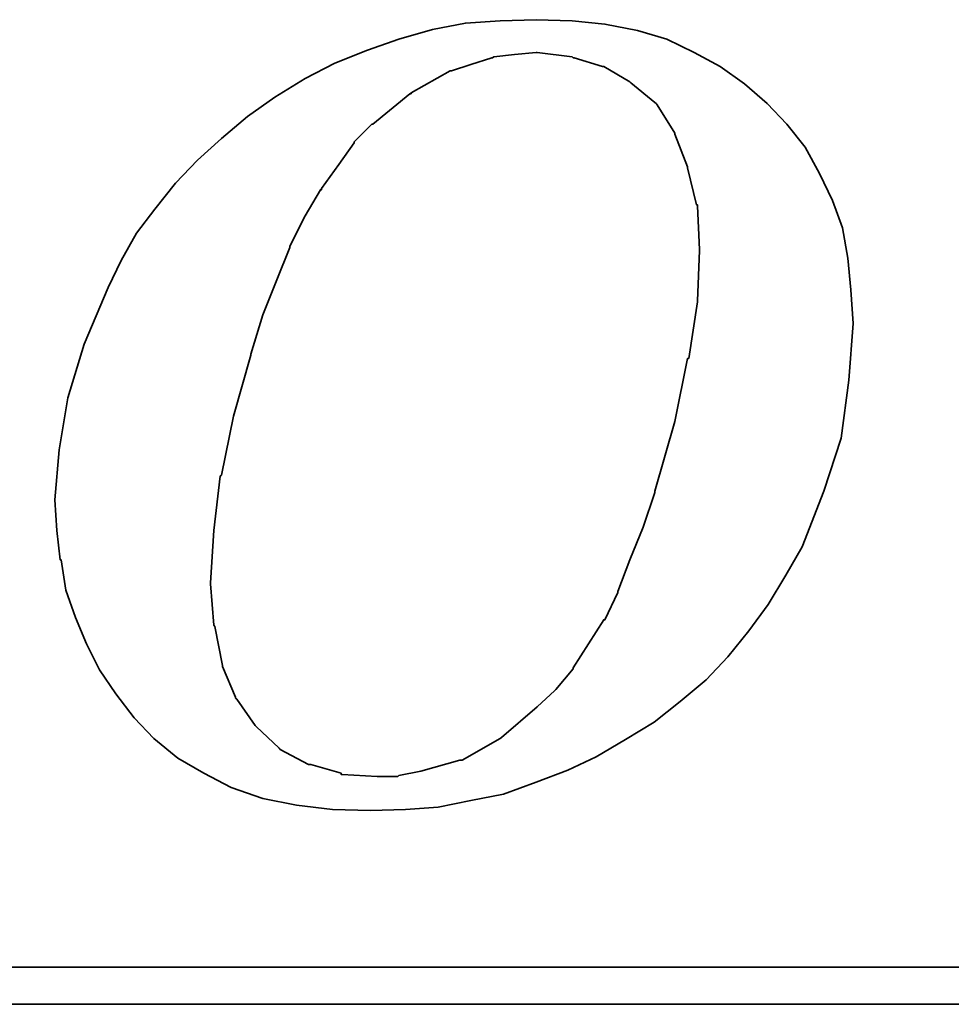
# Model space of a CAD drawing. Extents: x 20.2 to 79, y 31.9 to 73.7.
# Tile 35 of 51: x 69.1 to 70, y 52.5 to 53.4. Entities that reach past the tile are written whole.
import ezdxf

# ---------------------------------------------------------------- set-up
doc = ezdxf.new("R2010")
doc.units = 0
doc.header["$MEASUREMENT"] = 0
doc.layers.add('DIM', color=4, linetype='CONTINUOUS')
doc.layers.add('layer 1', color=7, linetype='CONTINUOUS')

# ---------------------------------------------------------------- blocks, each defined once
blk = doc.blocks.new('TBI MOTION logo(完整正式版)')
at = {"layer": 'layer 1', "color": 22, "lineweight": 35}
for points, knots in [([(-11.34375, -6.98375), (-11.34375, -6.98375), (-10.91375, -7.43875), (-10.91375, -7.43875), (-10.91375, -7.43875), (-10.91375, -7.43875), (-10.38625, -7.87125), (-10.38625, -7.87125), (-10.38625, -7.87125), (-10.38625, -7.87125), (-9.81125, -8.20375), (-9.81125, -8.20375), (-9.81125, -8.20375), (-9.81125, -8.20375), (-9.21125, -8.51875), (-9.21125, -8.51875), (-9.21125, -8.51875), (-9.21125, -8.51875), (-8.51625, -8.75875), (-8.51625, -8.75875), (-8.51625, -8.75875), (-8.51625, -8.75875), (-7.77125, -8.90375), (-7.77125, -8.90375), (-7.77125, -8.90375), (-7.77125, -8.90375), (-6.97875, -8.99875), (-6.97875, -8.99875), (-6.97875, -8.99875), (-6.97875, -8.99875), (-6.14125, -9.02375), (-6.14125, -9.02375), (-6.14125, -9.02375), (-6.14125, -9.02375), (-5.37125, -8.99875), (-5.37125, -8.99875), (-5.37125, -8.99875), (-5.37125, -8.99875), (-4.65375, -8.94875), (-4.65375, -8.94875), (-4.65375, -8.94875), (-4.65375, -8.94875), (-3.93375, -8.80625), (-3.93375, -8.80625), (-3.93375, -8.80625), (-3.93375, -8.80625), (-3.21375, -8.66375), (-3.21375, -8.66375), (-3.21375, -8.66375), (-3.21375, -8.66375), (-2.49375, -8.39875), (-2.49375, -8.39875), (-2.49375, -8.39875), (-2.49375, -8.39875), (-1.79875, -8.13375), (-1.79875, -8.13375), (-1.79875, -8.13375), (-1.79875, -8.13375), (-1.17375, -7.84375), (-1.17375, -7.84375), (-1.17375, -7.84375), (-1.17375, -7.84375), (-0.52375, -7.46375), (-0.52375, -7.46375), (-0.52375, -7.46375), (-0.52375, -7.46375), (0.10124, -7.07875), (0.10124, -7.07875), (0.10124, -7.07875), (0.10124, -7.07875), (0.67625, -6.62375), (0.67625, -6.62375), (0.67625, -6.62375), (0.67625, -6.62375), (1.24874, -6.14375), (1.24874, -6.14375), (1.24874, -6.14375), (1.24874, -6.14375), (1.72874, -5.64125), (1.72874, -5.64125), (1.72874, -5.64125), (1.72874, -5.64125), (2.18624, -5.06375), (2.18624, -5.06375), (2.18624, -5.06375), (2.18624, -5.06375), (2.61625, -4.48874), (2.61625, -4.48874), (2.61625, -4.48874), (2.61625, -4.48874), (3.00125, -3.83874), (3.00125, -3.83874), (3.00125, -3.83874), (3.00125, -3.83874), (3.36124, -3.21374), (3.36124, -3.21374), (3.36124, -3.21374), (3.36124, -3.21374), (3.84374, -1.99125), (3.84374, -1.99125), (3.84374, -1.99125), (3.84374, -1.99125), (4.22625, -0.81875), (4.22625, -0.81875), (4.22625, -0.81875), (4.22625, -0.81875), (4.39125, 0.45624), (4.39125, 0.45624), (4.39125, 0.45624), (4.39125, 0.45624), (4.48874, 1.70124), (4.48874, 1.70124), (4.48874, 1.70124), (4.48874, 1.70124), (4.43874, 2.44625), (4.43874, 2.44625), (4.43874, 2.44625), (4.43874, 2.44625), (4.36874, 3.14125), (4.36874, 3.14125), (4.36874, 3.14125), (4.36874, 3.14125), (4.25125, 3.81125), (4.25125, 3.81125), (4.25125, 3.81125), (4.25125, 3.81125), (4.03124, 4.41125), (4.03124, 4.41125), (4.03124, 4.41125), (4.03124, 4.41125), (3.74374, 5.01125), (3.74374, 5.01125), (3.74374, 5.01125), (3.74374, 5.01125), (3.43124, 5.58875), (3.43124, 5.58875), (3.43124, 5.58875), (3.43124, 5.58875), (3.02625, 6.09125), (3.02625, 6.09125), (3.02625, 6.09125), (3.02625, 6.09125), (2.59374, 6.54875), (2.59374, 6.54875), (2.59374, 6.54875), (2.59374, 6.54875), (2.09124, 6.98125), (2.09124, 6.98125), (2.09124, 6.98125), (2.09124, 6.98125), (1.56124, 7.36625), (1.56124, 7.36625), (1.56124, 7.36625), (1.56124, 7.36625), (0.98624, 7.67625), (0.98624, 7.67625), (0.98624, 7.67625), (0.98624, 7.67625), (0.38624, 7.96375), (0.38624, 7.96375), (0.38624, 7.96375), (0.38624, 7.96375), (-0.25875, 8.15625), (-0.25875, 8.15625), (-0.25875, 8.15625), (-0.25875, 8.15625), (-0.98125, 8.30125), (-0.98125, 8.30125), (-0.98125, 8.30125), (-0.98125, 8.30125), (-1.70124, 8.37125), (-1.70124, 8.37125), (-1.70124, 8.37125), (-1.70124, 8.37125), (-2.49375, 8.39624), (-2.49375, 8.39624), (-2.49375, 8.39624), (-2.49375, 8.39624), (-3.28625, 8.37125), (-3.28625, 8.37125), (-3.28625, 8.37125), (-3.28625, 8.37125), (-4.05125, 8.32125), (-4.05125, 8.32125), (-4.05125, 8.32125), (-4.05125, 8.32125), (-4.77375, 8.18125), (-4.77375, 8.18125), (-4.77375, 8.18125), (-4.77375, 8.18125), (-5.51625, 7.96375), (-5.51625, 7.96375), (-5.51625, 7.96375), (-5.51625, 7.96375), (-6.21125, 7.72625), (-6.21125, 7.72625), (-6.21125, 7.72625), (-6.21125, 7.72625), (-6.92875, 7.43625), (-6.92875, 7.43625), (-6.92875, 7.43625), (-6.92875, 7.43625), (-7.57875, 7.10125), (-7.57875, 7.10125), (-7.57875, 7.10125), (-7.57875, 7.10125), (-8.24875, 6.69125), (-8.24875, 6.69125), (-8.24875, 6.69125), (-8.24875, 6.69125), (-8.84875, 6.26125), (-8.84875, 6.26125), (-8.84875, 6.26125), (-8.84875, 6.26125), (-9.42625, 5.78125), (-9.42625, 5.78125), (-9.42625, 5.78125), (-9.42625, 5.78125), (-9.95375, 5.30125), (-9.95375, 5.30125), (-9.95375, 5.30125), (-9.95375, 5.30125), (-10.43375, 4.79624), (-10.43375, 4.79624), (-10.43375, 4.79624), (-10.43375, 4.79624), (-10.88875, 4.22125), (-10.88875, 4.22125), (-10.88875, 4.22125), (-10.88875, 4.22125), (-11.29875, 3.69375), (-11.29875, 3.69375), (-11.29875, 3.69375), (-11.29875, 3.69375), (-11.63375, 3.09125), (-11.63375, 3.09125), (-11.63375, 3.09125), (-11.63375, 3.09125), (-11.91875, 2.49625), (-11.91875, 2.49625), (-11.91875, 2.49625), (-11.91875, 2.49625), (-12.44875, 1.24625), (-12.44875, 1.24625), (-12.44875, 1.24625), (-12.44875, 1.24625), (-12.80875, 0.06874), (-12.80875, 0.06874), (-12.80875, 0.06874), (-12.80875, 0.06874), (-12.99875, -1.07875), (-12.99875, -1.07875), (-12.99875, -1.07875), (-12.99875, -1.07875), (-13.09375, -2.18375), (-13.09375, -2.18375), (-13.09375, -2.18375), (-13.09375, -2.18375), (-13.04875, -2.85375), (-13.04875, -2.85375), (-13.04875, -2.85375), (-13.04875, -2.85375), (-12.97375, -3.50375), (-12.97375, -3.50375), (-12.97375, -3.50375), (-12.97375, -3.50375), (-12.95375, -3.50375), (-12.95375, -3.50375), (-12.95375, -3.50375), (-12.95375, -3.50375), (-12.85375, -4.17375), (-12.85375, -4.17375), (-12.85375, -4.17375), (-12.85375, -4.17375), (-12.63875, -4.77624), (-12.63875, -4.77624), (-12.63875, -4.77624), (-12.63875, -4.77624), (-12.39875, -5.35125), (-12.39875, -5.35125), (-12.39875, -5.35125), (-12.39875, -5.35125), (-12.11375, -5.92875), (-12.11375, -5.92875), (-12.11375, -5.92875), (-12.11375, -5.92875), (-11.75375, -6.45375), (-11.75375, -6.45375), (-11.75375, -6.45375), (-11.75375, -6.45375), (-11.34375, -6.98375), (-11.34375, -6.98375)], [0, 0, 0, 0, 0.01369863, 0.01369863, 0.01369863, 0.01369863, 0.02739726, 0.02739726, 0.02739726, 0.02739726, 0.04109589, 0.04109589, 0.04109589, 0.04109589, 0.05479452, 0.05479452, 0.05479452, 0.05479452, 0.06849315, 0.06849315, 0.06849315, 0.06849315, 0.08219178, 0.08219178, 0.08219178, 0.08219178, 0.09589041, 0.09589041, 0.09589041, 0.09589041, 0.10958904, 0.10958904, 0.10958904, 0.10958904, 0.12328767, 0.12328767, 0.12328767, 0.12328767, 0.1369863, 0.1369863, 0.1369863, 0.1369863, 0.15068493, 0.15068493, 0.15068493, 0.15068493, 0.16438356, 0.16438356, 0.16438356, 0.16438356, 0.17808219, 0.17808219, 0.17808219, 0.17808219, 0.19178082, 0.19178082, 0.19178082, 0.19178082, 0.20547945, 0.20547945, 0.20547945, 0.20547945, 0.21917808, 0.21917808, 0.21917808, 0.21917808, 0.23287671, 0.23287671, 0.23287671, 0.23287671, 0.24657534, 0.24657534, 0.24657534, 0.24657534, 0.26027397, 0.26027397, 0.26027397, 0.26027397, 0.2739726, 0.2739726, 0.2739726, 0.2739726, 0.28767123, 0.28767123, 0.28767123, 0.28767123, 0.30136986, 0.30136986, 0.30136986, 0.30136986, 0.31506849, 0.31506849, 0.31506849, 0.31506849, 0.32876712, 0.32876712, 0.32876712, 0.32876712, 0.34246575, 0.34246575, 0.34246575, 0.34246575, 0.35616438, 0.35616438, 0.35616438, 0.35616438, 0.36986301, 0.36986301, 0.36986301, 0.36986301, 0.38356164, 0.38356164, 0.38356164, 0.38356164, 0.39726027, 0.39726027, 0.39726027, 0.39726027, 0.4109589, 0.4109589, 0.4109589, 0.4109589, 0.42465753, 0.42465753, 0.42465753, 0.42465753, 0.43835616, 0.43835616, 0.43835616, 0.43835616, 0.45205479, 0.45205479, 0.45205479, 0.45205479, 0.46575342, 0.46575342, 0.46575342, 0.46575342, 0.47945205, 0.47945205, 0.47945205, 0.47945205, 0.49315068, 0.49315068, 0.49315068, 0.49315068, 0.50684932, 0.50684932, 0.50684932, 0.50684932, 0.52054795, 0.52054795, 0.52054795, 0.52054795, 0.53424658, 0.53424658, 0.53424658, 0.53424658, 0.54794521, 0.54794521, 0.54794521, 0.54794521, 0.56164384, 0.56164384, 0.56164384, 0.56164384, 0.57534247, 0.57534247, 0.57534247, 0.57534247, 0.5890411, 0.5890411, 0.5890411, 0.5890411, 0.60273973, 0.60273973, 0.60273973, 0.60273973, 0.61643836, 0.61643836, 0.61643836, 0.61643836, 0.63013699, 0.63013699, 0.63013699, 0.63013699, 0.64383562, 0.64383562, 0.64383562, 0.64383562, 0.65753425, 0.65753425, 0.65753425, 0.65753425, 0.67123288, 0.67123288, 0.67123288, 0.67123288, 0.68493151, 0.68493151, 0.68493151, 0.68493151, 0.69863014, 0.69863014, 0.69863014, 0.69863014, 0.71232877, 0.71232877, 0.71232877, 0.71232877, 0.7260274, 0.7260274, 0.7260274, 0.7260274, 0.73972603, 0.73972603, 0.73972603, 0.73972603, 0.75342466, 0.75342466, 0.75342466, 0.75342466, 0.76712329, 0.76712329, 0.76712329, 0.76712329, 0.78082192, 0.78082192, 0.78082192, 0.78082192, 0.79452055, 0.79452055, 0.79452055, 0.79452055, 0.80821918, 0.80821918, 0.80821918, 0.80821918, 0.82191781, 0.82191781, 0.82191781, 0.82191781, 0.83561644, 0.83561644, 0.83561644, 0.83561644, 0.84931507, 0.84931507, 0.84931507, 0.84931507, 0.8630137, 0.8630137, 0.8630137, 0.8630137, 0.87671233, 0.87671233, 0.87671233, 0.87671233, 0.89041096, 0.89041096, 0.89041096, 0.89041096, 0.90410959, 0.90410959, 0.90410959, 0.90410959, 0.91780822, 0.91780822, 0.91780822, 0.91780822, 0.93150685, 0.93150685, 0.93150685, 0.93150685, 0.94520548, 0.94520548, 0.94520548, 0.94520548, 0.95890411, 0.95890411, 0.95890411, 0.95890411, 0.97260274, 0.97260274, 0.97260274, 0.97260274, 0.98630137, 0.98630137, 0.98630137, 0.98630137, 1, 1, 1, 1]), ([(-8.77875, 1.03124), (-8.77875, 1.03124), (-8.51625, 1.89625), (-8.51625, 1.89625), (-8.51625, 1.89625), (-8.51625, 1.89625), (-8.20375, 2.66375), (-8.20375, 2.66375), (-8.20375, 2.66375), (-8.20375, 2.66375), (-7.91625, 3.38125), (-7.91625, 3.38125), (-7.91625, 3.38125), (-7.91625, 3.38125), (-7.91625, 3.40624), (-7.91625, 3.40624), (-7.91625, 3.40624), (-7.91625, 3.40624), (-7.57875, 4.07624), (-7.57875, 4.07624), (-7.57875, 4.07624), (-7.57875, 4.07624), (-7.24375, 4.65125), (-7.24375, 4.65125), (-7.24375, 4.65125), (-7.24375, 4.65125), (-7.21875, 4.65125), (-7.21875, 4.65125), (-7.21875, 4.65125), (-7.21875, 4.65125), (-7.21875, 4.67624), (-7.21875, 4.67624), (-7.21875, 4.67624), (-7.21875, 4.67624), (-6.83625, 5.20375), (-6.83625, 5.20375), (-6.83625, 5.20375), (-6.83625, 5.20375), (-6.49875, 5.68625), (-6.49875, 5.68625), (-6.49875, 5.68625), (-6.49875, 5.68625), (-6.49875, 5.70625), (-6.49875, 5.70625), (-6.49875, 5.70625), (-6.49875, 5.70625), (-6.11625, 6.09125), (-6.11625, 6.09125), (-6.11625, 6.09125), (-6.11625, 6.09125), (-6.09125, 6.09125), (-6.09125, 6.09125), (-6.09125, 6.09125), (-6.09125, 6.09125), (-5.27375, 6.76625), (-5.27375, 6.76625), (-5.27375, 6.76625), (-5.27375, 6.76625), (-5.24875, 6.76625), (-5.24875, 6.76625), (-5.24875, 6.76625), (-5.24875, 6.76625), (-5.24875, 6.78625), (-5.24875, 6.78625), (-5.24875, 6.78625), (-5.24875, 6.78625), (-4.38875, 7.26624), (-4.38875, 7.26624), (-4.38875, 7.26624), (-4.38875, 7.26624), (-4.36125, 7.26624), (-4.36125, 7.26624), (-4.36125, 7.26624), (-4.36125, 7.26624), (-3.93375, 7.41125), (-3.93375, 7.41125), (-3.93375, 7.41125), (-3.93375, 7.41125), (-3.47375, 7.55625), (-3.47375, 7.55625), (-3.47375, 7.55625), (-3.47375, 7.55625), (-3.45375, 7.55625), (-3.45375, 7.55625), (-3.45375, 7.55625), (-3.45375, 7.55625), (-3.42875, 7.58124), (-3.42875, 7.58124), (-3.42875, 7.58124), (-3.42875, 7.58124), (-2.97375, 7.62625), (-2.97375, 7.62625), (-2.97375, 7.62625), (-2.97375, 7.62625), (-2.49375, 7.67625), (-2.49375, 7.67625), (-2.49375, 7.67625), (-2.49375, 7.67625), (-2.46875, 7.67625), (-2.46875, 7.67625), (-2.46875, 7.67625), (-2.46875, 7.67625), (-1.70124, 7.58124), (-1.70124, 7.58124), (-1.70124, 7.58124), (-1.70124, 7.58124), (-1.67875, 7.55625), (-1.67875, 7.55625), (-1.67875, 7.55625), (-1.67875, 7.55625), (-1.65375, 7.55625), (-1.65375, 7.55625), (-1.65375, 7.55625), (-1.65375, 7.55625), (-1.03125, 7.36625), (-1.03125, 7.36625), (-1.03125, 7.36625), (-1.03125, 7.36625), (-1.00625, 7.36625), (-1.00625, 7.36625), (-1.00625, 7.36625), (-1.00625, 7.36625), (-0.43124, 7.02624), (-0.43124, 7.02624), (-0.43124, 7.02624), (-0.43124, 7.02624), (-0.40625, 7.00624), (-0.40625, 7.00624), (-0.40625, 7.00624), (-0.40625, 7.00624), (0.12124, 6.57124), (0.12124, 6.57124), (0.12124, 6.57124), (0.12124, 6.57124), (0.14624, 6.54875), (0.14624, 6.54875), (0.14624, 6.54875), (0.14624, 6.54875), (0.17124, 6.52375), (0.17124, 6.52375), (0.17124, 6.52375), (0.17124, 6.52375), (0.55625, 5.89875), (0.55625, 5.89875), (0.55625, 5.89875), (0.55625, 5.89875), (0.55625, 5.87625), (0.55625, 5.87625), (0.55625, 5.87625), (0.55625, 5.87625), (0.84124, 5.15625), (0.84124, 5.15625), (0.84124, 5.15625), (0.84124, 5.15625), (0.84124, 5.13125), (0.84124, 5.13125), (0.84124, 5.13125), (0.84124, 5.13125), (1.03624, 4.31875), (1.03624, 4.31875), (1.03624, 4.31875), (1.03624, 4.31875), (1.05624, 4.31875), (1.05624, 4.31875), (1.05624, 4.31875), (1.05624, 4.31875), (1.05624, 4.29125), (1.05624, 4.29125), (1.05624, 4.29125), (1.05624, 4.29125), (1.10625, 3.33125), (1.10625, 3.33125), (1.10625, 3.33125), (1.10625, 3.33125), (1.10625, 3.30875), (1.10625, 3.30875), (1.10625, 3.30875), (1.10625, 3.30875), (1.05624, 2.20624), (1.05624, 2.20624), (1.05624, 2.20624), (1.05624, 2.20624), (1.05624, 2.18124), (1.05624, 2.18124), (1.05624, 2.18124), (1.05624, 2.18124), (0.86624, 0.93624), (0.86624, 0.93624), (0.86624, 0.93624), (0.86624, 0.93624), (0.84124, 0.93624), (0.84124, 0.93624), (0.84124, 0.93624), (0.84124, 0.93624), (0.55625, -0.45874), (0.55625, -0.45874), (0.55625, -0.45874), (0.55625, -0.45874), (0.12124, -1.99125), (0.12124, -1.99125), (0.12124, -1.99125), (0.12124, -1.99125), (0.12124, -2.01874), (0.12124, -2.01874), (0.12124, -2.01874), (0.12124, -2.01874), (-0.13874, -2.78375), (-0.13874, -2.78375), (-0.13874, -2.78375), (-0.13874, -2.78375), (-0.43124, -3.50375), (-0.43124, -3.50375), (-0.43124, -3.50375), (-0.43124, -3.50375), (-0.69375, -4.19875), (-0.69375, -4.19875), (-0.69375, -4.19875), (-0.69375, -4.19875), (-0.69375, -4.22375), (-0.69375, -4.22375), (-0.69375, -4.22375), (-0.69375, -4.22375), (-0.98125, -4.82374), (-0.98125, -4.82374), (-0.98125, -4.82374), (-0.98125, -4.82374), (-1.00625, -4.82374), (-1.00625, -4.82374), (-1.00625, -4.82374), (-1.00625, -4.82374), (-1.33875, -5.35125), (-1.33875, -5.35125), (-1.33875, -5.35125), (-1.33875, -5.35125), (-1.67875, -5.87875), (-1.67875, -5.87875), (-1.67875, -5.87875), (-1.67875, -5.87875), (-1.67875, -5.90375), (-1.67875, -5.90375), (-1.67875, -5.90375), (-1.67875, -5.90375), (-2.05875, -6.35875), (-2.05875, -6.35875), (-2.05875, -6.35875), (-2.05875, -6.35875), (-2.08375, -6.38375), (-2.08375, -6.38375), (-2.08375, -6.38375), (-2.08375, -6.38375), (-2.46875, -6.74375), (-2.46875, -6.74375), (-2.46875, -6.74375), (-2.46875, -6.74375), (-3.25875, -7.41625), (-3.25875, -7.41625), (-3.25875, -7.41625), (-3.25875, -7.41625), (-3.28625, -7.43875), (-3.28625, -7.43875), (-3.28625, -7.43875), (-3.28625, -7.43875), (-4.12375, -7.91875), (-4.12375, -7.91875), (-4.12375, -7.91875), (-4.12375, -7.91875), (-4.14875, -7.91875), (-4.14875, -7.91875), (-4.14875, -7.91875), (-4.14875, -7.91875), (-4.17125, -7.91875), (-4.17125, -7.91875), (-4.17125, -7.91875), (-4.17125, -7.91875), (-5.03375, -8.15875), (-5.03375, -8.15875), (-5.03375, -8.15875), (-5.03375, -8.15875), (-5.51625, -8.25625), (-5.51625, -8.25625), (-5.51625, -8.25625), (-5.51625, -8.25625), (-5.54125, -8.27875), (-5.54125, -8.27875), (-5.54125, -8.27875), (-5.54125, -8.27875), (-5.56375, -8.27875), (-5.56375, -8.27875), (-5.56375, -8.27875), (-5.56375, -8.27875), (-5.99625, -8.27875), (-5.99625, -8.27875), (-5.99625, -8.27875), (-5.99625, -8.27875), (-6.76375, -8.23125), (-6.76375, -8.23125), (-6.76375, -8.23125), (-6.76375, -8.23125), (-6.78875, -8.23125), (-6.78875, -8.23125), (-6.78875, -8.23125), (-6.78875, -8.23125), (-6.78875, -8.20375), (-6.78875, -8.20375), (-6.78875, -8.20375), (-6.78875, -8.20375), (-7.45875, -8.01375), (-7.45875, -8.01375), (-7.45875, -8.01375), (-7.45875, -8.01375), (-7.48375, -8.01375), (-7.48375, -8.01375), (-7.48375, -8.01375), (-7.48375, -8.01375), (-7.50875, -8.01375), (-7.50875, -8.01375), (-7.50875, -8.01375), (-7.50875, -8.01375), (-8.13125, -7.67875), (-8.13125, -7.67875), (-8.13125, -7.67875), (-8.13125, -7.67875), (-8.15625, -7.65375), (-8.15625, -7.65375), (-8.15625, -7.65375), (-8.15625, -7.65375), (-8.65875, -7.17375), (-8.65875, -7.17375), (-8.65875, -7.17375), (-8.65875, -7.17375), (-8.68375, -7.14875), (-8.68375, -7.14875), (-8.68375, -7.14875), (-8.68375, -7.14875), (-9.08875, -6.57375), (-9.08875, -6.57375), (-9.08875, -6.57375), (-9.08875, -6.57375), (-9.11375, -6.54875), (-9.11375, -6.54875), (-9.11375, -6.54875), (-9.11375, -6.54875), (-9.11375, -6.52875), (-9.11375, -6.52875), (-9.11375, -6.52875), (-9.11375, -6.52875), (-9.40375, -5.85375), (-9.40375, -5.85375), (-9.40375, -5.85375), (-9.40375, -5.85375), (-9.40375, -5.82875), (-9.40375, -5.82875), (-9.40375, -5.82875), (-9.40375, -5.82875), (-9.56875, -4.96875), (-9.56875, -4.96875), (-9.56875, -4.96875), (-9.56875, -4.96875), (-9.59375, -4.94375), (-9.59375, -4.94375), (-9.59375, -4.94375), (-9.59375, -4.94375), (-9.66375, -4.03375), (-9.66375, -4.03375), (-9.66375, -4.03375), (-9.66375, -4.03375), (-9.66375, -4.00875), (-9.66375, -4.00875), (-9.66375, -4.00875), (-9.66375, -4.00875), (-9.59375, -2.85375), (-9.59375, -2.85375), (-9.59375, -2.85375), (-9.59375, -2.85375), (-9.45125, -1.65875), (-9.45125, -1.65875), (-9.45125, -1.65875), (-9.45125, -1.65875), (-9.42625, -1.63375), (-9.42625, -1.63375), (-9.42625, -1.63375), (-9.42625, -1.63375), (-9.16125, -0.33875), (-9.16125, -0.33875), (-9.16125, -0.33875), (-9.16125, -0.33875), (-8.77875, 1.00624), (-8.77875, 1.00624), (-8.77875, 1.00624), (-8.77875, 1.00624), (-8.77875, 1.03124), (-8.77875, 1.03124)], [0, 0, 0, 0, 0.01020408, 0.01020408, 0.01020408, 0.01020408, 0.02040816, 0.02040816, 0.02040816, 0.02040816, 0.03061224, 0.03061224, 0.03061224, 0.03061224, 0.04081633, 0.04081633, 0.04081633, 0.04081633, 0.05102041, 0.05102041, 0.05102041, 0.05102041, 0.06122449, 0.06122449, 0.06122449, 0.06122449, 0.07142857, 0.07142857, 0.07142857, 0.07142857, 0.08163265, 0.08163265, 0.08163265, 0.08163265, 0.09183673, 0.09183673, 0.09183673, 0.09183673, 0.10204082, 0.10204082, 0.10204082, 0.10204082, 0.1122449, 0.1122449, 0.1122449, 0.1122449, 0.12244898, 0.12244898, 0.12244898, 0.12244898, 0.13265306, 0.13265306, 0.13265306, 0.13265306, 0.14285714, 0.14285714, 0.14285714, 0.14285714, 0.15306122, 0.15306122, 0.15306122, 0.15306122, 0.16326531, 0.16326531, 0.16326531, 0.16326531, 0.17346939, 0.17346939, 0.17346939, 0.17346939, 0.18367347, 0.18367347, 0.18367347, 0.18367347, 0.19387755, 0.19387755, 0.19387755, 0.19387755, 0.20408163, 0.20408163, 0.20408163, 0.20408163, 0.21428571, 0.21428571, 0.21428571, 0.21428571, 0.2244898, 0.2244898, 0.2244898, 0.2244898, 0.23469388, 0.23469388, 0.23469388, 0.23469388, 0.24489796, 0.24489796, 0.24489796, 0.24489796, 0.25510204, 0.25510204, 0.25510204, 0.25510204, 0.26530612, 0.26530612, 0.26530612, 0.26530612, 0.2755102, 0.2755102, 0.2755102, 0.2755102, 0.28571429, 0.28571429, 0.28571429, 0.28571429, 0.29591837, 0.29591837, 0.29591837, 0.29591837, 0.30612245, 0.30612245, 0.30612245, 0.30612245, 0.31632653, 0.31632653, 0.31632653, 0.31632653, 0.32653061, 0.32653061, 0.32653061, 0.32653061, 0.33673469, 0.33673469, 0.33673469, 0.33673469, 0.34693878, 0.34693878, 0.34693878, 0.34693878, 0.35714286, 0.35714286, 0.35714286, 0.35714286, 0.36734694, 0.36734694, 0.36734694, 0.36734694, 0.37755102, 0.37755102, 0.37755102, 0.37755102, 0.3877551, 0.3877551, 0.3877551, 0.3877551, 0.39795918, 0.39795918, 0.39795918, 0.39795918, 0.40816327, 0.40816327, 0.40816327, 0.40816327, 0.41836735, 0.41836735, 0.41836735, 0.41836735, 0.42857143, 0.42857143, 0.42857143, 0.42857143, 0.43877551, 0.43877551, 0.43877551, 0.43877551, 0.44897959, 0.44897959, 0.44897959, 0.44897959, 0.45918367, 0.45918367, 0.45918367, 0.45918367, 0.46938776, 0.46938776, 0.46938776, 0.46938776, 0.47959184, 0.47959184, 0.47959184, 0.47959184, 0.48979592, 0.48979592, 0.48979592, 0.48979592, 0.5, 0.5, 0.5, 0.5, 0.51020408, 0.51020408, 0.51020408, 0.51020408, 0.52040816, 0.52040816, 0.52040816, 0.52040816, 0.53061224, 0.53061224, 0.53061224, 0.53061224, 0.54081633, 0.54081633, 0.54081633, 0.54081633, 0.55102041, 0.55102041, 0.55102041, 0.55102041, 0.56122449, 0.56122449, 0.56122449, 0.56122449, 0.57142857, 0.57142857, 0.57142857, 0.57142857, 0.58163265, 0.58163265, 0.58163265, 0.58163265, 0.59183673, 0.59183673, 0.59183673, 0.59183673, 0.60204082, 0.60204082, 0.60204082, 0.60204082, 0.6122449, 0.6122449, 0.6122449, 0.6122449, 0.62244898, 0.62244898, 0.62244898, 0.62244898, 0.63265306, 0.63265306, 0.63265306, 0.63265306, 0.64285714, 0.64285714, 0.64285714, 0.64285714, 0.65306122, 0.65306122, 0.65306122, 0.65306122, 0.66326531, 0.66326531, 0.66326531, 0.66326531, 0.67346939, 0.67346939, 0.67346939, 0.67346939, 0.68367347, 0.68367347, 0.68367347, 0.68367347, 0.69387755, 0.69387755, 0.69387755, 0.69387755, 0.70408163, 0.70408163, 0.70408163, 0.70408163, 0.71428571, 0.71428571, 0.71428571, 0.71428571, 0.7244898, 0.7244898, 0.7244898, 0.7244898, 0.73469388, 0.73469388, 0.73469388, 0.73469388, 0.74489796, 0.74489796, 0.74489796, 0.74489796, 0.75510204, 0.75510204, 0.75510204, 0.75510204, 0.76530612, 0.76530612, 0.76530612, 0.76530612, 0.7755102, 0.7755102, 0.7755102, 0.7755102, 0.78571429, 0.78571429, 0.78571429, 0.78571429, 0.79591837, 0.79591837, 0.79591837, 0.79591837, 0.80612245, 0.80612245, 0.80612245, 0.80612245, 0.81632653, 0.81632653, 0.81632653, 0.81632653, 0.82653061, 0.82653061, 0.82653061, 0.82653061, 0.83673469, 0.83673469, 0.83673469, 0.83673469, 0.84693878, 0.84693878, 0.84693878, 0.84693878, 0.85714286, 0.85714286, 0.85714286, 0.85714286, 0.86734694, 0.86734694, 0.86734694, 0.86734694, 0.87755102, 0.87755102, 0.87755102, 0.87755102, 0.8877551, 0.8877551, 0.8877551, 0.8877551, 0.89795918, 0.89795918, 0.89795918, 0.89795918, 0.90816327, 0.90816327, 0.90816327, 0.90816327, 0.91836735, 0.91836735, 0.91836735, 0.91836735, 0.92857143, 0.92857143, 0.92857143, 0.92857143, 0.93877551, 0.93877551, 0.93877551, 0.93877551, 0.94897959, 0.94897959, 0.94897959, 0.94897959, 0.95918367, 0.95918367, 0.95918367, 0.95918367, 0.96938776, 0.96938776, 0.96938776, 0.96938776, 0.97959184, 0.97959184, 0.97959184, 0.97959184, 0.98979592, 0.98979592, 0.98979592, 0.98979592, 1, 1, 1, 1]), ([(75.90875, -9.47875), (75.90875, -9.47875), (75.90875, -12.28625), (75.90875, -12.28625), (75.90875, -12.28625), (75.90875, -12.28625), (75.90875, -12.47875), (75.90875, -12.47875), (75.90875, -12.47875), (75.90875, -12.47875), (75.71625, -12.47875), (75.71625, -12.47875), (75.71625, -12.47875), (75.71625, -12.47875), (-88.32875, -12.47875), (-88.32875, -12.47875), (-88.32875, -12.47875), (-88.32875, -12.47875), (-88.32875, -13.29375), (-88.32875, -13.29375), (-88.32875, -13.29375), (-88.32875, -13.29375), (82.89125, -13.29375), (82.89125, -13.29375), (82.89125, -13.29375), (82.89125, -13.29375), (75.90875, -9.47875), (75.90875, -9.47875)], [0, 0, 0, 0, 0.14285714, 0.14285714, 0.14285714, 0.14285714, 0.28571429, 0.28571429, 0.28571429, 0.28571429, 0.42857143, 0.42857143, 0.42857143, 0.42857143, 0.57142857, 0.57142857, 0.57142857, 0.57142857, 0.71428571, 0.71428571, 0.71428571, 0.71428571, 0.85714286, 0.85714286, 0.85714286, 0.85714286, 1, 1, 1, 1])]:
    blk.add_open_spline(points, degree=3, knots=knots, dxfattribs=at)

msp = doc.modelspace()

# ---------------------------------------------------------------- block references
at = {"layer": 'DIM', "color": 7, "xscale": 0.0415039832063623, "yscale": 0.0415039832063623, "zscale": 0.0415039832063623}
msp.add_blockref('TBI MOTION logo(完整正式版)', (69.68821, 53.02262), dxfattribs=at)

doc.saveas('drawing.dxf')
